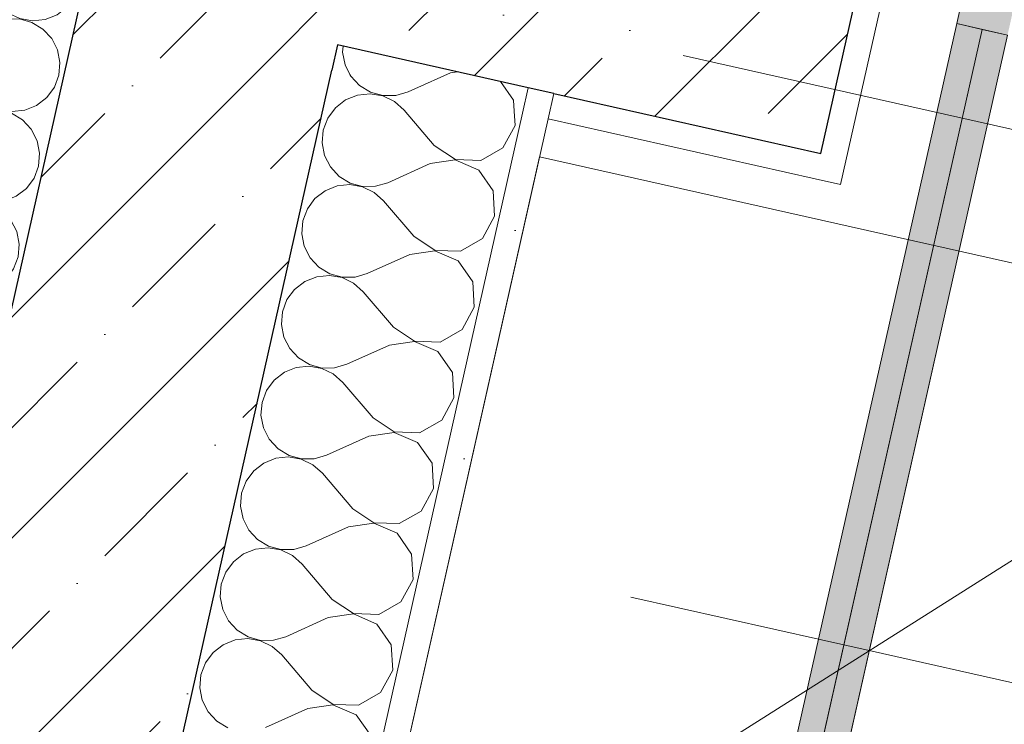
# Model space of a CAD drawing. Header units: millimetres. Extents: x -7145531 to -6681560, y 6117368 to 6219355.
# Tile 72 of 144: x -6948046 to -6947290, y 6150059 to 6150599. Entities that reach past the tile are written whole.
import ezdxf
from ezdxf.enums import TextEntityAlignment as Align

# ---------------------------------------------------------------- set-up
doc = ezdxf.new("R2010")
doc.units = ezdxf.units.MM
doc.header["$MEASUREMENT"] = 0
doc.linetypes.add('Штрихпунктирная', pattern=[670.277762, 352.777767, -176.388884, 0, -141.111112])
for name, color, linetype in [('S - МОП.АР', 7, 'Continuous'), ('АР-Стены_внешние_.АР', 7, 'Continuous'), ('АР-Стены_внутренние_пилоны.АР', 7, 'Continuous'), ('АР-Чертеж-Оси_Осевые размеры.АР', 7, 'Continuous'), ('АР-Чертеж-Размеры.АР', 7, 'Continuous')]:
    doc.layers.add(name, color=color, linetype=linetype)
for name, color, linetype, lineweight in [('АР-Стены_внешние_.АР_Ном._пера__1', 7, 'Continuous', 0), ('АР-Стены_внутренние_пилоны.АР_Ном._пера__1', 7, 'Continuous', 30), ('АР-Чертеж-Оси_Осевые размеры.АР_Ном._пера__120', 7, 'Continuous', 0), ('АР-Чертеж-Размеры.АР_Ном._пера__1', 7, 'Continuous', 0), ('Двери Archicad_Ном._пера__120', 7, 'Continuous', 0)]:
    doc.layers.add(name, color=color, linetype=linetype, lineweight=lineweight)
doc.styles.add('РЎР“Р•РќР•Р\xa0Р\x98Р\xa0_РЎРўР\x98Р›Р¬_3', font='GOTHIC.TTF')
doc.dimstyles.new('СГЕНЕРИР_СТИЛЬ__1', dxfattribs={"dimtxt": 150, "dimasz": 237.5, "dimexe": 0.18, "dimexo": 0.0625, "dimgap": 0, "dimtad": 1, "dimdec": 0, "dimzin": 0, "dimdsep": 46, "dimtxsty": 'РЎР“Р•РќР•Р\xa0Р\x98Р\xa0_РЎРўР\x98Р›Р¬_3', "dimblk": 'ARROWHEAD_6', "dimblk1": 'ARROWHEAD_6', "dimblk2": 'ARROWHEAD_6', "dimcen": 0.09, "dimse1": 1, "dimse2": 1, "dimclrd": 7, "dimclre": 7, "dimclrt": 7, "dimazin": 0, "dimtfac": 1, "dimtdec": 4, "dimtmove": 0, "dimatfit": 3, "dimfxl": 1, "dimtolj": 1, "dimtzin": 0, "dimarcsym": 0})
pattern_1 = [(45, (-6338440.43, 6562275.56), (-84.852814, 84.852814), []), (45, (-6338482.86, 6562317.98), (-84.852814, 84.852814), [90, -30, 0, -30])]
pattern_2 = [(45, (-6338440.43, 6562625.56), (-111.369318, 111.369318), [0, -105, 0, -157.5]), (110, (-6338090.43, 6562625.56), (148.001588, 53.868173), [0, -77, 0, -133])]

# ---------------------------------------------------------------- blocks, each defined once
blk = doc.blocks.new('Стена_205_3', base_point=(-6948029.62, 6150022.07))
at = {"layer": 'АР-Стены_внешние_.АР', "linetype": 'Continuous', "lineweight": 0, "true_color": 0x000000}
h = blk.add_hatch(dxfattribs=at)
h.set_pattern_fill('ЖЕЛЕЗОБЕТОН__PROJECT__0003', color=18, style=0, pattern_type=2)
h.set_pattern_definition(pattern_1)
h.paths.add_polyline_path([(-6947953.96, 6149902.59), (-6947910.14, 6150097.73), (-6948105.28, 6150141.55), (-6948107.71, 6150130.71), (-6947972.65, 6149906.79)])
at = {"layer": 'АР-Стены_внешние_.АР_Ном._пера__1', "color": 7, "linetype": 'Continuous', "lineweight": 30, "flags": 128}
blk.add_lwpolyline([(-6947953.96, 6149902.59), (-6947910.14, 6150097.73)], dxfattribs=at)
blk = doc.blocks.new('*X801', base_point=(-6338440.43, 6562275.56))
at = {"layer": 'АР-Стены_внешние_.АР_Ном._пера__1', "color": 7, "linetype": 'Continuous', "lineweight": 0}
for p, q in [((-6948090.99, 6150849.08), (-6948100.31, 6150831.93)), ((-6948089.85, 6150849.73), (-6948090.99, 6150849.08)), ((-6948028.65, 6150835.99), (-6948015.11, 6150820.12)), ((-6948100.31, 6150831.93), (-6948099.22, 6150812.44)), ((-6948015.11, 6150820.12), (-6948007.74, 6150813.58)), ((-6947970.21, 6150812.3), (-6947962.42, 6150818.32)), ((-6947962.42, 6150818.32), (-6947962.01, 6150818.87)), ((-6948099.22, 6150812.44), (-6948088.04, 6150796.44)), ((-6948007.74, 6150813.58), (-6947998.87, 6150809.3)), ((-6947979.36, 6150808.63), (-6947970.21, 6150812.3)), ((-6948050.81, 6150791.53), (-6948018.24, 6150806.18)), ((-6948008.78, 6150808.94), (-6948018.24, 6150806.18)), ((-6947998.93, 6150809.01), (-6948008.78, 6150808.94)), ((-6947989.43, 6150806.39), (-6947998.93, 6150809.01)), ((-6947998.87, 6150809.3), (-6947989.16, 6150807.6)), ((-6947981.01, 6150801.27), (-6947989.43, 6150806.39)), ((-6947989.16, 6150807.6), (-6947979.36, 6150808.63)), ((-6948088.04, 6150796.44), (-6948070.13, 6150788.7)), ((-6947974.31, 6150794.05), (-6947981.01, 6150801.27)), ((-6948089.7, 6150789.08), (-6948106.64, 6150779.39)), ((-6948070.19, 6150788.41), (-6948089.7, 6150789.08)), ((-6948053.94, 6150777.59), (-6948070.19, 6150788.41)), ((-6948070.13, 6150788.7), (-6948050.81, 6150791.53)), ((-6947969.84, 6150785.27), (-6947974.31, 6150794.05)), ((-6947967.94, 6150775.6), (-6947969.84, 6150785.27)), ((-6948106.64, 6150779.39), (-6948115.96, 6150762.24)), ((-6948053.94, 6150777.59), (-6948030.76, 6150750.42)), ((-6947968.75, 6150765.78), (-6947967.94, 6150775.6)), ((-6947972.21, 6150756.56), (-6947968.75, 6150765.78)), ((-6948115.96, 6150762.24), (-6948114.87, 6150742.75)), ((-6948030.76, 6150750.42), (-6948023.39, 6150743.88)), ((-6947978.07, 6150748.63), (-6947972.21, 6150756.56)), ((-6948114.87, 6150742.75), (-6948103.7, 6150726.74)), ((-6948023.39, 6150743.88), (-6948014.52, 6150739.6)), ((-6947995.01, 6150738.94), (-6947985.86, 6150742.6)), ((-6947985.86, 6150742.6), (-6947978.07, 6150748.63)), ((-6948066.47, 6150721.84), (-6948033.89, 6150736.49)), ((-6948024.44, 6150739.25), (-6948033.89, 6150736.49)), ((-6948014.58, 6150739.32), (-6948024.44, 6150739.25)), ((-6948005.08, 6150736.7), (-6948014.58, 6150739.32)), ((-6948014.52, 6150739.6), (-6948004.81, 6150737.91)), ((-6947996.66, 6150731.58), (-6948005.08, 6150736.7)), ((-6948004.81, 6150737.91), (-6947995.01, 6150738.94)), ((-6947989.96, 6150724.36), (-6947996.66, 6150731.58)), ((-6948103.7, 6150726.74), (-6948085.78, 6150719)), ((-6948085.78, 6150719), (-6948066.47, 6150721.84)), ((-6947985.49, 6150715.58), (-6947989.96, 6150724.36)), ((-6948105.35, 6150719.39), (-6948122.29, 6150709.7)), ((-6948085.84, 6150718.72), (-6948105.35, 6150719.39)), ((-6948069.6, 6150707.9), (-6948085.84, 6150718.72)), ((-6947983.59, 6150705.91), (-6947985.49, 6150715.58)), ((-6948122.29, 6150709.7), (-6948131.61, 6150692.54)), ((-6948069.6, 6150707.9), (-6948046.42, 6150680.73)), ((-6947984.4, 6150696.09), (-6947983.59, 6150705.91)), ((-6948131.61, 6150692.54), (-6948130.52, 6150673.06)), ((-6947987.87, 6150686.86), (-6947984.4, 6150696.09)), ((-6947993.72, 6150678.94), (-6947987.87, 6150686.86)), ((-6948046.42, 6150680.73), (-6948039.05, 6150674.19)), ((-6948001.52, 6150672.91), (-6947993.72, 6150678.94)), ((-6948130.52, 6150673.06), (-6948119.35, 6150657.05)), ((-6948040.09, 6150669.56), (-6948049.55, 6150666.79)), ((-6948030.23, 6150669.63), (-6948040.09, 6150669.56)), ((-6948039.05, 6150674.19), (-6948030.17, 6150669.91)), ((-6948020.74, 6150667.01), (-6948030.23, 6150669.63)), ((-6948030.17, 6150669.91), (-6948020.46, 6150668.22)), ((-6948012.31, 6150661.89), (-6948020.74, 6150667.01)), ((-6948020.46, 6150668.22), (-6948010.66, 6150669.25)), ((-6948010.66, 6150669.25), (-6948001.52, 6150672.91)), ((-6948082.12, 6150652.15), (-6948049.55, 6150666.79)), ((-6948005.61, 6150654.66), (-6948012.31, 6150661.89)), ((-6948119.35, 6150657.05), (-6948101.43, 6150649.31)), ((-6948101.43, 6150649.31), (-6948082.12, 6150652.15)), ((-6948001.14, 6150645.88), (-6948005.61, 6150654.66)), ((-6948121, 6150649.69), (-6948137.94, 6150640)), ((-6948101.49, 6150649.03), (-6948121, 6150649.69)), ((-6948085.25, 6150638.21), (-6948101.49, 6150649.03)), ((-6947999.24, 6150636.21), (-6948001.14, 6150645.88)), ((-6948137.94, 6150640), (-6948147.26, 6150622.85)), ((-6948085.25, 6150638.21), (-6948062.07, 6150611.04)), ((-6948000.05, 6150626.39), (-6947999.24, 6150636.21)), ((-6948147.26, 6150622.85), (-6948146.17, 6150603.36)), ((-6948003.52, 6150617.17), (-6948000.05, 6150626.39)), ((-6948009.37, 6150609.24), (-6948003.52, 6150617.17)), ((-6948062.07, 6150611.04), (-6948054.7, 6150604.5)), ((-6948017.17, 6150603.22), (-6948009.37, 6150609.24)), ((-6948146.17, 6150603.36), (-6948135, 6150587.36)), ((-6948055.74, 6150599.86), (-6948065.2, 6150597.1)), ((-6948045.89, 6150599.94), (-6948055.74, 6150599.86)), ((-6948054.7, 6150604.5), (-6948045.82, 6150600.22)), ((-6948036.39, 6150597.31), (-6948045.89, 6150599.94)), ((-6948045.82, 6150600.22), (-6948036.11, 6150598.53)), ((-6948036.11, 6150598.53), (-6948026.31, 6150599.55)), ((-6948026.31, 6150599.55), (-6948017.17, 6150603.22)), ((-6948097.77, 6150582.45), (-6948065.2, 6150597.1)), ((-6948027.97, 6150592.2), (-6948036.39, 6150597.31)), ((-6948021.27, 6150584.97), (-6948027.97, 6150592.2)), ((-6948135, 6150587.36), (-6948117.08, 6150579.62)), ((-6948016.79, 6150576.19), (-6948021.27, 6150584.97)), ((-6948136.65, 6150580), (-6948153.6, 6150570.31)), ((-6948117.14, 6150579.34), (-6948136.65, 6150580)), ((-6948100.9, 6150568.51), (-6948117.14, 6150579.34)), ((-6948117.08, 6150579.62), (-6948097.77, 6150582.45)), ((-6948153.6, 6150570.31), (-6948162.91, 6150553.16)), ((-6948014.89, 6150566.52), (-6948016.79, 6150576.19)), ((-6948100.9, 6150568.51), (-6948077.72, 6150541.35)), ((-6948015.7, 6150556.7), (-6948014.89, 6150566.52)), ((-6948019.17, 6150547.48), (-6948015.7, 6150556.7)), ((-6948162.91, 6150553.16), (-6948161.82, 6150533.67)), ((-6948025.02, 6150539.55), (-6948019.17, 6150547.48)), ((-6948077.72, 6150541.35), (-6948070.35, 6150534.8)), ((-6948032.82, 6150533.53), (-6948025.02, 6150539.55)), ((-6948161.82, 6150533.67), (-6948150.65, 6150517.67)), ((-6948070.35, 6150534.8), (-6948061.47, 6150530.53)), ((-6948041.97, 6150529.86), (-6948032.82, 6150533.53)), ((-6948113.42, 6150512.76), (-6948080.85, 6150527.41)), ((-6948071.39, 6150530.17), (-6948080.85, 6150527.41)), ((-6948061.54, 6150530.24), (-6948071.39, 6150530.17)), ((-6948052.04, 6150527.62), (-6948061.54, 6150530.24)), ((-6948061.47, 6150530.53), (-6948051.77, 6150528.83)), ((-6948043.62, 6150522.5), (-6948052.04, 6150527.62)), ((-6948051.77, 6150528.83), (-6948041.97, 6150529.86)), ((-6948150.65, 6150517.67), (-6948132.73, 6150509.93)), ((-6948036.92, 6150515.28), (-6948043.62, 6150522.5)), ((-6948152.3, 6150510.31), (-6948169.25, 6150500.62)), ((-6948132.8, 6150509.64), (-6948152.3, 6150510.31)), ((-6948116.55, 6150498.82), (-6948132.8, 6150509.64)), ((-6948132.73, 6150509.93), (-6948113.42, 6150512.76)), ((-6948032.45, 6150506.5), (-6948036.92, 6150515.28)), ((-6948030.54, 6150496.83), (-6948032.45, 6150506.5)), ((-6948169.25, 6150500.62), (-6948178.57, 6150483.47)), ((-6948116.55, 6150498.82), (-6948093.37, 6150471.65)), ((-6948031.36, 6150487.01), (-6948030.54, 6150496.83)), ((-6948034.82, 6150477.79), (-6948031.36, 6150487.01)), ((-6948178.57, 6150483.47), (-6948177.48, 6150463.98)), ((-6948093.37, 6150471.65), (-6948086, 6150465.11)), ((-6948040.67, 6150469.86), (-6948034.82, 6150477.79)), ((-6948177.48, 6150463.98), (-6948166.3, 6150447.97)), ((-6948086, 6150465.11), (-6948077.13, 6150460.83)), ((-6948057.62, 6150460.17), (-6948048.47, 6150463.83)), ((-6948048.47, 6150463.83), (-6948040.67, 6150469.86)), ((-6948129.07, 6150443.07), (-6948096.5, 6150457.72)), ((-6948087.04, 6150460.48), (-6948096.5, 6150457.72)), ((-6948077.19, 6150460.55), (-6948087.04, 6150460.48)), ((-6948067.69, 6150457.93), (-6948077.19, 6150460.55)), ((-6948077.13, 6150460.83), (-6948067.42, 6150459.14)), ((-6948059.27, 6150452.81), (-6948067.69, 6150457.93)), ((-6948067.42, 6150459.14), (-6948057.62, 6150460.17)), ((-6948166.3, 6150447.97), (-6948148.39, 6150440.23)), ((-6948052.57, 6150445.59), (-6948059.27, 6150452.81)), ((-6948167.96, 6150440.62), (-6948184.9, 6150430.93)), ((-6948148.45, 6150439.95), (-6948167.96, 6150440.62)), ((-6948148.39, 6150440.23), (-6948129.07, 6150443.07)), ((-6948048.1, 6150436.81), (-6948052.57, 6150445.59)), ((-6948132.2, 6150429.13), (-6948148.45, 6150439.95)), ((-6948046.2, 6150427.14), (-6948048.1, 6150436.81)), ((-6948184.9, 6150430.93), (-6948194.22, 6150413.77)), ((-6948132.2, 6150429.13), (-6948109.02, 6150401.96)), ((-6948047.01, 6150417.32), (-6948046.2, 6150427.14)), ((-6948194.22, 6150413.77), (-6948193.13, 6150394.29)), ((-6948050.47, 6150408.09), (-6948047.01, 6150417.32)), ((-6948056.33, 6150400.17), (-6948050.47, 6150408.09)), ((-6948109.02, 6150401.96), (-6948101.65, 6150395.42)), ((-6948101.65, 6150395.42), (-6948092.78, 6150391.14)), ((-6948064.12, 6150394.14), (-6948056.33, 6150400.17)), ((-6948193.13, 6150394.29), (-6948181.96, 6150378.28)), ((-6948144.73, 6150373.38), (-6948112.15, 6150388.02)), ((-6948102.69, 6150390.79), (-6948112.15, 6150388.02)), ((-6948092.84, 6150390.86), (-6948102.69, 6150390.79)), ((-6948083.34, 6150388.24), (-6948092.84, 6150390.86)), ((-6948092.78, 6150391.14), (-6948083.07, 6150389.45)), ((-6948074.92, 6150383.12), (-6948083.34, 6150388.24)), ((-6948083.07, 6150389.45), (-6948073.27, 6150390.48)), ((-6948073.27, 6150390.48), (-6948064.12, 6150394.14)), ((-6948068.22, 6150375.89), (-6948074.92, 6150383.12)), ((-6948181.96, 6150378.28), (-6948164.04, 6150370.54)), ((-6948164.04, 6150370.54), (-6948144.73, 6150373.38)), ((-6948063.75, 6150367.11), (-6948068.22, 6150375.89)), ((-6948183.61, 6150370.92), (-6948200.55, 6150361.23)), ((-6948164.1, 6150370.26), (-6948183.61, 6150370.92)), ((-6948147.86, 6150359.44), (-6948164.1, 6150370.26)), ((-6948061.85, 6150357.44), (-6948063.75, 6150367.11)), ((-6948200.55, 6150361.23), (-6948209.87, 6150344.08)), ((-6948147.86, 6150359.44), (-6948124.67, 6150332.27)), ((-6948062.66, 6150347.62), (-6948061.85, 6150357.44)), ((-6948209.87, 6150344.08), (-6948208.78, 6150324.59)), ((-6948066.12, 6150338.4), (-6948062.66, 6150347.62)), ((-6948071.98, 6150330.47), (-6948066.12, 6150338.4)), ((-6948124.67, 6150332.27), (-6948117.31, 6150325.73)), ((-6948079.77, 6150324.45), (-6948071.98, 6150330.47)), ((-6948208.78, 6150324.59), (-6948203.76, 6150317.41)), ((-6948118.35, 6150321.09), (-6948127.8, 6150318.33)), ((-6948108.49, 6150321.17), (-6948118.35, 6150321.09)), ((-6948117.31, 6150325.73), (-6948108.43, 6150321.45)), ((-6948098.99, 6150318.54), (-6948108.49, 6150321.17)), ((-6948108.43, 6150321.45), (-6948098.72, 6150319.76)), ((-6948098.72, 6150319.76), (-6948088.92, 6150320.78)), ((-6948088.92, 6150320.78), (-6948079.77, 6150324.45)), ((-6948154.47, 6150306.34), (-6948127.8, 6150318.33)), ((-6948090.57, 6150313.43), (-6948098.99, 6150318.54)), ((-6948083.87, 6150306.2), (-6948090.57, 6150313.43)), ((-6948079.4, 6150297.42), (-6948083.87, 6150306.2)), ((-6948077.77, 6150289.11), (-6948079.4, 6150297.42))]:
    blk.add_line(p, q, dxfattribs=at)
blk = doc.blocks.new('Стена_209_3', base_point=(-6948029.62, 6150022.07))
at = {"layer": 'АР-Стены_внешние_.АР', "linetype": 'Continuous', "lineweight": 0, "true_color": 0x000000}
h = blk.add_hatch(dxfattribs=at)
h.set_pattern_fill('ЖЕЛЕЗОБЕТОН__PROJECT__0003', color=18, style=0, pattern_type=2)
h.set_pattern_definition(pattern_1)
h.paths.add_polyline_path([(-6947910.14, 6150097.73), (-6947806.2, 6150560.55), (-6947820.5, 6150584.26), (-6947996.96, 6150623.89), (-6948105.28, 6150141.55)])
h = blk.add_hatch(dxfattribs=at)
h.set_pattern_fill('ЖЕЛЕЗОБЕТОН__PROJECT__0003', color=18, style=0, pattern_type=2)
h.set_pattern_definition(pattern_1)
h.paths.add_polyline_path([(-6947801.82, 6150580.06), (-6947820.5, 6150584.26), (-6947806.2, 6150560.55)])
at = {"layer": 'АР-Стены_внешние_.АР_Ном._пера__1', "color": 7, "linetype": 'Continuous', "lineweight": 30}
for p, q in [((-6947996.96, 6150623.89), (-6948072.41, 6150287.91)), ((-6947801.82, 6150580.06), (-6947806.2, 6150560.55))]:
    blk.add_line(p, q, dxfattribs=at)
at = {"layer": 'АР-Стены_внешние_.АР_Ном._пера__1', "color": 7, "linetype": 'Continuous', "lineweight": 30, "flags": 128}
blk.add_lwpolyline([(-6947910.14, 6150097.73), (-6947806.2, 6150560.55)], dxfattribs=at)
at = {"layer": 'АР-Стены_внешние_.АР', "color": 7, "lineweight": 0}
blk.add_blockref('*X801', (-6338440.43, 6562275.56), dxfattribs=at)
blk = doc.blocks.new('*D911', base_point=(-6338440.43, 6562275.56))
at = {"layer": 'АР-Чертеж-Размеры.АР_Ном._пера__1', "color": 7, "linetype": 'Continuous', "lineweight": 0, "transparency": 16777216}
for p, q in [((-6947691.42, 6152212.44), (-6947794.14, 6151755.08)), ((-6947593.43, 6152078.33), (-6947892.14, 6151889.19)), ((-6947742.78, 6151983.76), (-6947925.73, 6152024.85)), ((-6939206.52, 6150066.56), (-6947742.78, 6151983.76)), ((-6939155.16, 6150295.24), (-6939257.88, 6149837.88)), ((-6939355.87, 6149971.99), (-6939057.16, 6150161.13)), ((-6939023.57, 6150025.47), (-6939206.52, 6150066.56))]:
    blk.add_line(p, q, dxfattribs=at)
at = {"layer": 'АР-Чертеж-Размеры.АР_Ном._пера__1', "color": 7, "lineweight": 0, "transparency": 16777216, "char_height": 150, "attachment_point": 7, "rotation": 347.34172, "style": 'РЎР“Р•РќР•Р\xa0Р\x98Р\xa0_РЎРўР\x98Р›Р¬_3'}
for s, insert in [('\\A1;{\\pql;\\fCentury Gothic|b0|i0|c204|p0;\\W1.000000;8 750}', (-6943725.69, 6151112.29)), ('\\A1;{\\pql;\\fCentury Gothic|b0|i0|c204|p0;\\W1.000000;}', (-6943514.09, 6150849.53))]:
    blk.add_mtext(s, dxfattribs=dict(at, insert=insert))
blk = doc.blocks.new('ARROWHEAD_6')
at = {"color": 0, "linetype": 'Continuous', "lineweight": 0}
for p, q in [((-0.5, -0.5), (0.5, 0.5)), ((0, 0), (-1, 0))]:
    blk.add_line(p, q, dxfattribs=at)
blk = doc.blocks.new('*D912', base_point=(-6338440.43, 6562275.56))
at = {"layer": 'АР-Чертеж-Размеры.АР_Ном._пера__1', "color": 7, "linetype": 'Continuous', "lineweight": 0, "transparency": 16777216}
for p, q in [((-6947445.11, 6149886.43), (-6947342.39, 6150343.79)), ((-6947244.39, 6150209.68), (-6947543.1, 6150020.54)), ((-6947576.69, 6150156.2), (-6947393.75, 6150115.11)), ((-6947393.75, 6150115.11), (-6946369.27, 6149885.02)), ((-6946420.63, 6149656.34), (-6946317.91, 6150113.7)), ((-6946518.62, 6149790.45), (-6946219.92, 6149979.59)), ((-6946369.27, 6149885.02), (-6946186.33, 6149843.93))]:
    blk.add_line(p, q, dxfattribs=at)
at = {"layer": 'АР-Чертеж-Размеры.АР_Ном._пера__1', "color": 7, "lineweight": 0, "transparency": 16777216, "insert": (-6947132.85, 6150087.26), "char_height": 150, "attachment_point": 7, "rotation": 347.34172, "style": 'РЎР“Р•РќР•Р\xa0Р\x98Р\xa0_РЎРўР\x98Р›Р¬_3'}
blk.add_mtext('\\A1;{\\pql;\\fCentury Gothic|b0|i0|c204|p0;\\W1.000000;1\xa0050}', dxfattribs=at)
blk = doc.blocks.new('Металлическая Дверь 23[41]_3', base_point=(-6338440.43, 6562275.56))
at = {"layer": 'Двери Archicad_Ном._пера__120', "linetype": 'Continuous', "lineweight": 0, "true_color": 0xffffff}
for points in [[(-6947270.11, 6150665.63), (-6947309.13, 6150674.39), (-6947326.66, 6150596.34), (-6947287.64, 6150587.57)], [(-6947530.45, 6149688.94), (-6947510.94, 6149684.56), (-6947307.15, 6150591.95), (-6947326.66, 6150596.34)], [(-6947510.94, 6149684.56), (-6947491.43, 6149680.17), (-6947287.64, 6150587.57), (-6947307.15, 6150591.95)]]:
    blk.add_hatch(color=7, dxfattribs=at).paths.add_polyline_path(points)
at = {"layer": 'Двери Archicad_Ном._пера__120', "color": 7, "linetype": 'Continuous', "lineweight": 0}
for p, q in [((-6947367.68, 6150687.54), (-6947415.88, 6150472.89)), ((-6947326.66, 6150596.34), (-6947309.13, 6150674.39)), ((-6947510.94, 6149684.56), (-6947307.15, 6150591.95)), ((-6947287.64, 6150587.57), (-6947326.66, 6150596.34)), ((-6947435.4, 6150477.27), (-6947415.88, 6150472.89))]:
    blk.add_line(p, q, dxfattribs=at)
at = {"layer": 'Двери Archicad_Ном._пера__120', "color": 7, "linetype": 'Continuous', "lineweight": 0, "flags": 128}
for points in [[(-6947530.45, 6149688.94), (-6947326.66, 6150596.34), (-6947307.15, 6150591.95), (-6947510.94, 6149684.56)], [(-6947510.94, 6149684.56), (-6947307.15, 6150591.95), (-6947287.64, 6150587.57), (-6947491.43, 6149680.17)]]:
    blk.add_lwpolyline(points, close=True, dxfattribs=at)
at = {"layer": 'Двери Archicad_Ном._пера__120', "color": 7, "linetype": 'Continuous', "lineweight": 0}
blk.add_arc((-6947309.13, 6150674.39), 1090, 257.34211, 347.34211, dxfattribs=at)
blk = doc.blocks.new('Стена_263_3', base_point=(-6947899.39, 6150601.97))
at = {"layer": 'АР-Стены_внешние_.АР', "linetype": 'Continuous', "lineweight": 0, "true_color": 0x000000}
h = blk.add_hatch(dxfattribs=at)
h.set_pattern_fill('ЖЕЛЕЗОБЕТОН__PROJECT__0003', color=18, style=0, pattern_type=2)
h.set_pattern_definition(pattern_1)
h.paths.add_polyline_path([(-6947955.56, 6150808.18), (-6947820.5, 6150584.26), (-6947801.82, 6150580.06), (-6947757.99, 6150775.2), (-6947953.13, 6150819.03)])
h = blk.add_hatch(dxfattribs=at)
h.set_pattern_fill('ЖЕЛЕЗОБЕТОН__PROJECT__0003', color=18, style=0, pattern_type=2)
h.set_pattern_definition(pattern_1)
h.paths.add_polyline_path([(-6947820.5, 6150584.26), (-6947955.56, 6150808.18), (-6947996.96, 6150623.89)])
h = blk.add_hatch(dxfattribs=at)
h.set_pattern_fill('ЖЕЛЕЗОБЕТОН__PROJECT__0003', color=18, style=0, pattern_type=2)
h.set_pattern_definition(pattern_1)
h.paths.add_polyline_path([(-6947757.99, 6150775.2), (-6947801.82, 6150580.06), (-6947431.02, 6150496.78), (-6947387.19, 6150691.92)])
h = blk.add_hatch(dxfattribs=at)
h.set_pattern_fill('ШТУКАТУРКА__ГИПС_01_0003', color=18, style=0, pattern_type=2)
h.set_pattern_definition(pattern_2)
h.paths.add_polyline_path([(-6947435.4, 6150477.27), (-6947415.88, 6150472.89), (-6947367.68, 6150687.54), (-6947387.19, 6150691.92), (-6947431.02, 6150496.78)])
h = blk.add_hatch(dxfattribs=at)
h.set_pattern_fill('ШТУКАТУРКА__ГИПС_01_0003', color=18, style=0, pattern_type=2)
h.set_pattern_definition(pattern_2)
h.paths.add_polyline_path([(-6947635.95, 6150542.81), (-6947640.33, 6150523.29), (-6947435.4, 6150477.27), (-6947431.02, 6150496.78)])
at = {"layer": 'АР-Стены_внешние_.АР_Ном._пера__1', "color": 7, "linetype": 'Continuous', "lineweight": 30}
for p, q in [((-6947431.02, 6150496.78), (-6947387.19, 6150691.92)), ((-6947801.82, 6150580.06), (-6947806.2, 6150560.55)), ((-6947655.46, 6150547.19), (-6947801.82, 6150580.06)), ((-6947635.95, 6150542.81), (-6947655.46, 6150547.19)), ((-6947635.95, 6150542.81), (-6947431.02, 6150496.78))]:
    blk.add_line(p, q, dxfattribs=at)
at = {"layer": 'АР-Стены_внешние_.АР_Ном._пера__1', "color": 7, "linetype": 'Continuous', "lineweight": 0}
for p, q in [((-6947367.68, 6150687.54), (-6947415.88, 6150472.89)), ((-6947801.82, 6150580.06), (-6947806.2, 6150560.55)), ((-6947640.33, 6150523.29), (-6947635.95, 6150542.81)), ((-6947435.4, 6150477.27), (-6947415.88, 6150472.89))]:
    blk.add_line(p, q, dxfattribs=at)
at = {"layer": 'АР-Стены_внешние_.АР_Ном._пера__1', "color": 7, "linetype": 'Continuous', "lineweight": 0, "flags": 128}
blk.add_lwpolyline([(-6947640.33, 6150523.29), (-6947435.4, 6150477.27)], dxfattribs=at)
at = {"layer": 'Двери Archicad_Ном._пера__120', "color": 7, "linetype": 'Continuous', "lineweight": 0}
blk.add_blockref('Металлическая Дверь 23[41]_3', (-6338440.43, 6562275.56), dxfattribs=at)
blk = doc.blocks.new('*X978', base_point=(-6338440.43, 6562275.56))
at = {"layer": 'АР-Стены_внутренние_пилоны.АР_Ном._пера__1', "color": 7, "linetype": 'Continuous', "lineweight": 0}
for p, q in [((-6947797.63, 6150579.12), (-6947798.01, 6150574.51)), ((-6947798.01, 6150574.51), (-6947796.11, 6150564.84)), ((-6947796.11, 6150564.84), (-6947792.33, 6150557.43)), ((-6947715.13, 6150558.58), (-6947742.54, 6150546.25)), ((-6947709.71, 6150559.37), (-6947715.13, 6150558.58)), ((-6947666.73, 6150537.67), (-6947676.71, 6150551.96)), ((-6947666.25, 6150529.12), (-6947666.73, 6150537.67))]:
    blk.add_line(p, q, dxfattribs=at)
blk = doc.blocks.new('*X979', base_point=(-6338440.43, 6562275.56))
at = {"layer": 'АР-Стены_внутренние_пилоны.АР_Ном._пера__1', "color": 7, "linetype": 'Continuous', "lineweight": 0}
for p, q in [((-6947792.33, 6150557.43), (-6947791.63, 6150556.06)), ((-6947791.63, 6150556.06), (-6947784.93, 6150548.84)), ((-6947784.93, 6150548.84), (-6947776.51, 6150543.72)), ((-6947742.54, 6150546.25), (-6947747.7, 6150543.93)), ((-6947786.59, 6150541.48), (-6947795.73, 6150537.81)), ((-6947776.79, 6150542.5), (-6947786.59, 6150541.48)), ((-6947767.08, 6150540.81), (-6947776.79, 6150542.5)), ((-6947776.51, 6150543.72), (-6947767.02, 6150541.09)), ((-6947758.2, 6150536.53), (-6947767.08, 6150540.81)), ((-6947767.02, 6150541.09), (-6947757.16, 6150541.17)), ((-6947757.16, 6150541.17), (-6947747.7, 6150543.93)), ((-6947803.53, 6150531.79), (-6947809.38, 6150523.86)), ((-6947795.73, 6150537.81), (-6947803.53, 6150531.79)), ((-6947750.83, 6150529.99), (-6947758.2, 6150536.53)), ((-6947809.38, 6150523.86), (-6947812.85, 6150514.64)), ((-6947727.65, 6150502.82), (-6947750.83, 6150529.99)), ((-6947665.64, 6150518.18), (-6947666.25, 6150529.12)), ((-6947674.96, 6150501.03), (-6947665.64, 6150518.18)), ((-6947812.85, 6150514.64), (-6947813.66, 6150504.82)), ((-6947813.66, 6150504.82), (-6947811.76, 6150495.15)), ((-6947727.65, 6150502.82), (-6947711.41, 6150492)), ((-6947691.9, 6150491.34), (-6947674.96, 6150501.03)), ((-6947811.76, 6150495.15), (-6947807.29, 6150486.37)), ((-6947807.29, 6150486.37), (-6947800.59, 6150479.14)), ((-6947730.78, 6150488.88), (-6947763.36, 6150474.24)), ((-6947711.47, 6150491.72), (-6947730.78, 6150488.88)), ((-6947693.55, 6150483.98), (-6947711.47, 6150491.72)), ((-6947711.41, 6150492), (-6947691.9, 6150491.34)), ((-6947800.59, 6150479.14), (-6947792.17, 6150474.02)), ((-6947682.38, 6150467.97), (-6947693.55, 6150483.98)), ((-6947802.24, 6150471.79), (-6947811.39, 6150468.12)), ((-6947792.44, 6150472.81), (-6947802.24, 6150471.79)), ((-6947782.73, 6150471.12), (-6947792.44, 6150472.81)), ((-6947792.17, 6150474.02), (-6947782.67, 6150471.4)), ((-6947773.85, 6150466.84), (-6947782.73, 6150471.12)), ((-6947782.67, 6150471.4), (-6947772.81, 6150471.48)), ((-6947772.81, 6150471.48), (-6947763.36, 6150474.24)), ((-6947811.39, 6150468.12), (-6947819.18, 6150462.09)), ((-6947766.49, 6150460.3), (-6947773.85, 6150466.84)), ((-6947681.29, 6150448.49), (-6947682.38, 6150467.97)), ((-6947819.18, 6150462.09), (-6947825.04, 6150454.17)), ((-6947743.3, 6150433.13), (-6947766.49, 6150460.3)), ((-6947825.04, 6150454.17), (-6947828.5, 6150444.94)), ((-6947690.61, 6150431.33), (-6947681.29, 6150448.49)), ((-6947828.5, 6150444.94), (-6947829.31, 6150435.12)), ((-6947829.31, 6150435.12), (-6947827.41, 6150425.46)), ((-6947743.3, 6150433.13), (-6947727.06, 6150422.31)), ((-6947827.41, 6150425.46), (-6947822.94, 6150416.67)), ((-6947707.55, 6150421.64), (-6947690.61, 6150431.33)), ((-6947746.44, 6150419.19), (-6947779.01, 6150404.55)), ((-6947727.12, 6150422.03), (-6947746.44, 6150419.19)), ((-6947709.2, 6150414.29), (-6947727.12, 6150422.03)), ((-6947727.06, 6150422.31), (-6947707.55, 6150421.64)), ((-6947822.94, 6150416.67), (-6947816.24, 6150409.45)), ((-6947698.03, 6150398.28), (-6947709.2, 6150414.29)), ((-6947808.09, 6150403.12), (-6947817.89, 6150402.09)), ((-6947816.24, 6150409.45), (-6947807.82, 6150404.33)), ((-6947798.38, 6150401.43), (-6947808.09, 6150403.12)), ((-6947807.82, 6150404.33), (-6947798.32, 6150401.71)), ((-6947788.47, 6150401.78), (-6947779.01, 6150404.55)), ((-6947827.04, 6150398.43), (-6947834.83, 6150392.4)), ((-6947817.89, 6150402.09), (-6947827.04, 6150398.43)), ((-6947789.51, 6150397.15), (-6947798.38, 6150401.43)), ((-6947798.32, 6150401.71), (-6947788.47, 6150401.78)), ((-6947782.14, 6150390.61), (-6947789.51, 6150397.15)), ((-6947696.94, 6150378.79), (-6947698.03, 6150398.28)), ((-6947834.83, 6150392.4), (-6947840.69, 6150384.48)), ((-6947758.96, 6150363.44), (-6947782.14, 6150390.61)), ((-6947840.69, 6150384.48), (-6947844.15, 6150375.25)), ((-6947844.15, 6150375.25), (-6947844.97, 6150365.43)), ((-6947706.26, 6150361.64), (-6947696.94, 6150378.79)), ((-6947844.97, 6150365.43), (-6947843.06, 6150355.76)), ((-6947758.96, 6150363.44), (-6947742.71, 6150352.62)), ((-6947723.2, 6150351.95), (-6947706.26, 6150361.64)), ((-6947843.06, 6150355.76), (-6947838.59, 6150346.98)), ((-6947742.78, 6150352.34), (-6947762.09, 6150349.5)), ((-6947724.86, 6150344.59), (-6947742.78, 6150352.34)), ((-6947742.71, 6150352.62), (-6947723.2, 6150351.95)), ((-6947838.59, 6150346.98), (-6947831.89, 6150339.76)), ((-6947762.09, 6150349.5), (-6947794.66, 6150334.85)), ((-6947713.68, 6150328.59), (-6947724.86, 6150344.59)), ((-6947831.89, 6150339.76), (-6947823.47, 6150334.64)), ((-6947823.47, 6150334.64), (-6947813.97, 6150332.02)), ((-6947804.12, 6150332.09), (-6947794.66, 6150334.85)), ((-6947842.69, 6150328.74), (-6947850.49, 6150322.71)), ((-6947833.54, 6150332.4), (-6947842.69, 6150328.74)), ((-6947823.74, 6150333.43), (-6947833.54, 6150332.4)), ((-6947814.04, 6150331.74), (-6947823.74, 6150333.43)), ((-6947805.16, 6150327.46), (-6947814.04, 6150331.74)), ((-6947813.97, 6150332.02), (-6947804.12, 6150332.09)), ((-6947797.79, 6150320.91), (-6947805.16, 6150327.46)), ((-6947712.59, 6150309.1), (-6947713.68, 6150328.59)), ((-6947850.49, 6150322.71), (-6947856.34, 6150314.78)), ((-6947774.61, 6150293.75), (-6947797.79, 6150320.91)), ((-6947856.34, 6150314.78), (-6947859.81, 6150305.56)), ((-6947859.81, 6150305.56), (-6947860.62, 6150295.74)), ((-6947721.91, 6150291.95), (-6947712.59, 6150309.1)), ((-6947860.62, 6150295.74), (-6947858.72, 6150286.07)), ((-6947774.61, 6150293.75), (-6947758.36, 6150282.92)), ((-6947738.86, 6150282.26), (-6947721.91, 6150291.95)), ((-6947858.72, 6150286.07), (-6947854.24, 6150277.29)), ((-6947758.43, 6150282.64), (-6947777.74, 6150279.81)), ((-6947740.51, 6150274.9), (-6947758.43, 6150282.64)), ((-6947758.36, 6150282.92), (-6947738.86, 6150282.26)), ((-6947854.24, 6150277.29), (-6947847.54, 6150270.07)), ((-6947777.74, 6150279.81), (-6947810.31, 6150265.16)), ((-6947729.34, 6150258.9), (-6947740.51, 6150274.9)), ((-6947847.54, 6150270.07), (-6947839.12, 6150264.95)), ((-6947858.34, 6150259.04), (-6947866.14, 6150253.02)), ((-6947849.2, 6150262.71), (-6947858.34, 6150259.04)), ((-6947839.4, 6150263.73), (-6947849.2, 6150262.71)), ((-6947829.69, 6150262.04), (-6947839.4, 6150263.73)), ((-6947839.12, 6150264.95), (-6947829.62, 6150262.32)), ((-6947820.81, 6150257.76), (-6947829.69, 6150262.04)), ((-6947829.62, 6150262.32), (-6947819.77, 6150262.4)), ((-6947819.77, 6150262.4), (-6947810.31, 6150265.16)), ((-6947866.14, 6150253.02), (-6947871.99, 6150245.09)), ((-6947813.44, 6150251.22), (-6947820.81, 6150257.76)), ((-6947728.25, 6150239.41), (-6947729.34, 6150258.9)), ((-6947871.99, 6150245.09), (-6947875.46, 6150235.87)), ((-6947790.26, 6150224.05), (-6947813.44, 6150251.22)), ((-6947737.57, 6150222.26), (-6947728.25, 6150239.41)), ((-6947875.46, 6150235.87), (-6947876.27, 6150226.05)), ((-6947876.27, 6150226.05), (-6947874.37, 6150216.38)), ((-6947790.26, 6150224.05), (-6947774.02, 6150213.23)), ((-6947754.51, 6150212.57), (-6947737.57, 6150222.26)), ((-6947874.37, 6150216.38), (-6947869.9, 6150207.6)), ((-6947869.9, 6150207.6), (-6947863.19, 6150200.37)), ((-6947793.39, 6150210.11), (-6947825.96, 6150195.47)), ((-6947774.08, 6150212.95), (-6947793.39, 6150210.11)), ((-6947756.16, 6150205.21), (-6947774.08, 6150212.95)), ((-6947774.02, 6150213.23), (-6947754.51, 6150212.57)), ((-6947863.19, 6150200.37), (-6947854.77, 6150195.25)), ((-6947744.99, 6150189.2), (-6947756.16, 6150205.21)), ((-6947864.85, 6150193.02), (-6947873.99, 6150189.35)), ((-6947855.05, 6150194.04), (-6947864.85, 6150193.02)), ((-6947845.34, 6150192.35), (-6947855.05, 6150194.04)), ((-6947854.77, 6150195.25), (-6947845.28, 6150192.63)), ((-6947836.46, 6150188.07), (-6947845.34, 6150192.35)), ((-6947845.28, 6150192.63), (-6947835.42, 6150192.7)), ((-6947835.42, 6150192.7), (-6947825.96, 6150195.47)), ((-6947873.99, 6150189.35), (-6947881.79, 6150183.32)), ((-6947829.09, 6150181.53), (-6947836.46, 6150188.07)), ((-6947743.9, 6150169.72), (-6947744.99, 6150189.2)), ((-6947881.79, 6150183.32), (-6947887.64, 6150175.4)), ((-6947805.91, 6150154.36), (-6947829.09, 6150181.53)), ((-6947887.64, 6150175.4), (-6947891.11, 6150166.17)), ((-6947753.22, 6150152.56), (-6947743.9, 6150169.72)), ((-6947891.11, 6150166.17), (-6947891.92, 6150156.35)), ((-6947891.92, 6150156.35), (-6947890.02, 6150146.69)), ((-6947805.91, 6150154.36), (-6947789.67, 6150143.54)), ((-6947890.02, 6150146.69), (-6947885.55, 6150137.9)), ((-6947770.16, 6150142.87), (-6947753.22, 6150152.56)), ((-6947809.04, 6150140.42), (-6947841.62, 6150125.78)), ((-6947789.73, 6150143.26), (-6947809.04, 6150140.42)), ((-6947771.81, 6150135.52), (-6947789.73, 6150143.26)), ((-6947789.67, 6150143.54), (-6947770.16, 6150142.87)), ((-6947885.55, 6150137.9), (-6947878.85, 6150130.68)), ((-6947878.85, 6150130.68), (-6947870.43, 6150125.56)), ((-6947760.64, 6150119.51), (-6947771.81, 6150135.52)), ((-6947880.5, 6150123.32), (-6947889.65, 6150119.66)), ((-6947870.7, 6150124.35), (-6947880.5, 6150123.32)), ((-6947860.99, 6150122.66), (-6947870.7, 6150124.35)), ((-6947870.43, 6150125.56), (-6947860.93, 6150122.94)), ((-6947860.93, 6150122.94), (-6947851.08, 6150123.01)), ((-6947851.08, 6150123.01), (-6947841.62, 6150125.78)), ((-6947889.65, 6150119.66), (-6947897.44, 6150113.63)), ((-6947852.12, 6150118.38), (-6947860.99, 6150122.66)), ((-6947844.75, 6150111.84), (-6947852.12, 6150118.38)), ((-6947759.55, 6150100.02), (-6947760.64, 6150119.51)), ((-6947897.44, 6150113.63), (-6947903.3, 6150105.71)), ((-6947821.57, 6150084.67), (-6947844.75, 6150111.84)), ((-6947903.3, 6150105.71), (-6947906.76, 6150096.48)), ((-6947906.76, 6150096.48), (-6947907.57, 6150086.66)), ((-6947768.87, 6150082.87), (-6947759.55, 6150100.02)), ((-6947907.57, 6150086.66), (-6947905.67, 6150076.99)), ((-6947821.57, 6150084.67), (-6947805.32, 6150073.85)), ((-6947785.81, 6150073.18), (-6947768.87, 6150082.87)), ((-6947905.67, 6150076.99), (-6947901.2, 6150068.21)), ((-6947824.7, 6150070.73), (-6947857.27, 6150056.08)), ((-6947805.38, 6150073.57), (-6947824.7, 6150070.73)), ((-6947787.47, 6150065.82), (-6947805.38, 6150073.57)), ((-6947805.32, 6150073.85), (-6947785.81, 6150073.18)), ((-6947901.2, 6150068.21), (-6947894.5, 6150060.99)), ((-6947776.29, 6150049.82), (-6947787.47, 6150065.82)), ((-6947894.5, 6150060.99), (-6947886.08, 6150055.87))]:
    blk.add_line(p, q, dxfattribs=at)
blk = doc.blocks.new('Стена_266_3', base_point=(-6948347.41, 6148150.76))
at = {"layer": 'АР-Стены_внутренние_пилоны.АР', "linetype": 'Continuous', "lineweight": 0, "true_color": 0x000000}
h = blk.add_hatch(dxfattribs=at)
h.set_pattern_fill('ШТУКАТУРКА__ГИПС_01_0003', color=18, style=0, pattern_type=2)
h.set_pattern_definition(pattern_2)
h.paths.add_polyline_path([(-6947659.84, 6150527.68), (-6947640.33, 6150523.29), (-6947635.95, 6150542.81), (-6947655.46, 6150547.19)])
h = blk.add_hatch(dxfattribs=at)
h.set_pattern_fill('ШТУКАТУРКА__ГИПС_01_0003', color=18, style=0, pattern_type=2)
h.set_pattern_definition(pattern_2)
h.paths.add_polyline_path([(-6948168.4, 6148172.05), (-6947640.33, 6150523.29), (-6947659.84, 6150527.68), (-6948187.91, 6148176.43)])
at = {"layer": 'АР-Стены_внешние_.АР_Ном._пера__1', "color": 7, "linetype": 'Continuous', "lineweight": 0}
for p, q in [((-6947801.82, 6150580.06), (-6947806.2, 6150560.55)), ((-6947659.84, 6150527.68), (-6947655.46, 6150547.19)), ((-6947640.33, 6150523.29), (-6947635.95, 6150542.81))]:
    blk.add_line(p, q, dxfattribs=at)
at = {"layer": 'АР-Стены_внешние_.АР_Ном._пера__1', "color": 7, "linetype": 'Continuous', "lineweight": 30}
for p, q in [((-6947655.46, 6150547.19), (-6947801.82, 6150580.06)), ((-6947635.95, 6150542.81), (-6947655.46, 6150547.19))]:
    blk.add_line(p, q, dxfattribs=at)
at = {"layer": 'АР-Стены_внутренние_пилоны.АР_Ном._пера__1', "color": 7, "linetype": 'Continuous', "lineweight": 0}
blk.add_line((-6948187.91, 6148176.43), (-6947659.84, 6150527.68), dxfattribs=at)
at = {"layer": 'АР-Стены_внутренние_пилоны.АР_Ном._пера__1', "color": 7, "linetype": 'Continuous', "lineweight": 0, "flags": 128}
for points in [[(-6947806.2, 6150560.55), (-6948360.56, 6148092.22)], [(-6948168.4, 6148172.05), (-6947640.33, 6150523.29)]]:
    blk.add_lwpolyline(points, dxfattribs=at)
at = {"layer": 'АР-Стены_внутренние_пилоны.АР', "color": 7, "lineweight": 0}
for name in ['*X978', '*X979']:
    blk.add_blockref(name, (-6338440.43, 6562275.56), dxfattribs=at)
blk = doc.blocks.new('Стандартный Маркер Сетки[156]_3', base_point=(-6985795.1, 6159164.5))
at = {"layer": 'АР-Чертеж-Оси_Осевые размеры.АР_Ном._пера__120', "color": 7, "linetype": 'Штрихпунктирная', "lineweight": 0}
blk.add_line((-6984819.4, 6158945.37), (-6905878.19, 6141215.59), dxfattribs=at)
at = {"layer": 'АР-Чертеж-Оси_Осевые размеры.АР_Ном._пера__120', "color": 7, "lineweight": 0, "style": 'РЎР“Р•РќР•Р\xa0Р\x98Р\xa0_РЎРўР\x98Р›Р¬_3'}
for tag, p in [('AC_MarkerText_1_0', (-6986213.01, 6159455.15)), ('AC_MarkerText_1_1', (-6904344.72, 6141067.96))]:
    blk.add_attdef(tag, text='', height=350, rotation=347.34172, dxfattribs=at).set_placement(p, align=Align.TOP_CENTER)
blk = doc.blocks.new('Стандартный Маркер Сетки[161]_3', base_point=(-6985795.1, 6159164.5))
at = {"layer": 'АР-Чертеж-Оси_Осевые размеры.АР_Ном._пера__120', "color": 7, "linetype": 'Штрихпунктирная', "lineweight": 0}
blk.add_line((-6984819.4, 6158945.37), (-6905878.19, 6141215.59), dxfattribs=at)
at = {"layer": 'АР-Чертеж-Оси_Осевые размеры.АР_Ном._пера__120', "color": 7, "lineweight": 0, "style": 'РЎР“Р•РќР•Р\xa0Р\x98Р\xa0_РЎРўР\x98Р›Р¬_3'}
for tag, p in [('AC_MarkerText_1_0', (-6986213.01, 6159455.15)), ('AC_MarkerText_1_1', (-6904344.72, 6141067.96))]:
    blk.add_attdef(tag, text='', height=350, rotation=347.34172, dxfattribs=at).set_placement(p, align=Align.TOP_CENTER)
blk = doc.blocks.new('Стандартный Маркер Сетки[165]_3', base_point=(-6985795.1, 6159164.5))
at = {"layer": 'АР-Чертеж-Оси_Осевые размеры.АР_Ном._пера__120', "color": 7, "linetype": 'Штрихпунктирная', "lineweight": 0}
blk.add_line((-6984819.4, 6158945.37), (-6905878.19, 6141215.59), dxfattribs=at)
at = {"layer": 'АР-Чертеж-Оси_Осевые размеры.АР_Ном._пера__120', "color": 7, "lineweight": 0, "style": 'РЎР“Р•РќР•Р\xa0Р\x98Р\xa0_РЎРўР\x98Р›Р¬_3'}
for tag, p in [('AC_MarkerText_1_0', (-6986213.01, 6159455.15)), ('AC_MarkerText_1_1', (-6904344.72, 6141067.96))]:
    blk.add_attdef(tag, text='', height=350, rotation=347.34172, dxfattribs=at).set_placement(p, align=Align.TOP_CENTER)
blk = doc.blocks.new('Стандартный Маркер Сетки[172]_3', base_point=(-6985795.1, 6159164.5))
at = {"layer": 'АР-Чертеж-Оси_Осевые размеры.АР_Ном._пера__120', "color": 7, "linetype": 'Штрихпунктирная', "lineweight": 0}
blk.add_line((-6984819.4, 6158945.37), (-6905878.19, 6141215.59), dxfattribs=at)
at = {"layer": 'АР-Чертеж-Оси_Осевые размеры.АР_Ном._пера__120', "color": 7, "lineweight": 0, "style": 'РЎР“Р•РќР•Р\xa0Р\x98Р\xa0_РЎРўР\x98Р›Р¬_3'}
for tag, p in [('AC_MarkerText_1_0', (-6986213.01, 6159455.15)), ('AC_MarkerText_1_1', (-6904344.72, 6141067.96))]:
    blk.add_attdef(tag, text='', height=350, rotation=347.34172, dxfattribs=at).set_placement(p, align=Align.TOP_CENTER)

msp = doc.modelspace()

# ---------------------------------------------------------------- linework, layer by layer
at = {"layer": 'S - МОП.АР', "color": 254, "linetype": 'Continuous', "lineweight": 0, "true_color": 0xdadada, "flags": 128}
msp.add_lwpolyline([(-6947646.9, 6150494.06), (-6948168.38, 6148172.04), (-6942577.67, 6146916.46), (-6942056.18, 6149238.48)], close=True, dxfattribs=at)

# ---------------------------------------------------------------- block references
at = {"layer": 'АР-Стены_внешние_.АР', "color": 7, "lineweight": 0}
for name, p in [('Стена_263_3', (-6947899.39, 6150601.97)), ('Стена_209_3', (-6948029.62, 6150022.07)), ('Стена_205_3', (-6948029.62, 6150022.07))]:
    msp.add_blockref(name, p, dxfattribs=at)
at = {"layer": 'АР-Стены_внутренние_пилоны.АР', "color": 7, "lineweight": 0}
msp.add_blockref('Стена_266_3', (-6948347.41, 6148150.76), dxfattribs=at)
at = {"layer": 'АР-Чертеж-Оси_Осевые размеры.АР', "color": 8, "linetype": 'Continuous', "lineweight": 15}
for name in ['Стандартный Маркер Сетки[156]_3', 'Стандартный Маркер Сетки[161]_3', 'Стандартный Маркер Сетки[165]_3', 'Стандартный Маркер Сетки[172]_3']:
    msp.add_blockref(name, (-6985795.1, 6159164.5), dxfattribs=at)

# ---------------------------------------------------------------- dimensions: what is measured, and where the dimension line sits
at = {"layer": 'АР-Чертеж-Размеры.АР', "color": 7, "linetype": 'Continuous', "lineweight": 0}
dim = msp.add_linear_dim(base=(-6947742.78, 6151983.76), p1=(-6939147.81, 6150327.95), p2=(-6947727.52, 6152051.71), angle=167.34172, text='8 750^M', dimstyle='СГЕНЕРИР_СТИЛЬ__1', dxfattribs=at)
dim.commit()
dim.dimension.update_dxf_attribs({"geometry": '*D911', "text_midpoint": (-6943504.22, 6150924.18), "dimtype": 160, "text_rotation": 347.34172})
dim = msp.add_linear_dim(base=(-6946369.27, 6149885.02), p1=(-6947296.39, 6150548.57), p2=(-6946228.09, 6150513.6), angle=347.34172, dimstyle='СГЕНЕРИР_СТИЛЬ__1', dxfattribs=at)
dim.commit()
dim.dimension.update_dxf_attribs({"geometry": '*D912', "text_midpoint": (-6946865.36, 6150104.05), "dimtype": 160, "text_rotation": 347.34172})

doc.saveas('drawing.dxf')
